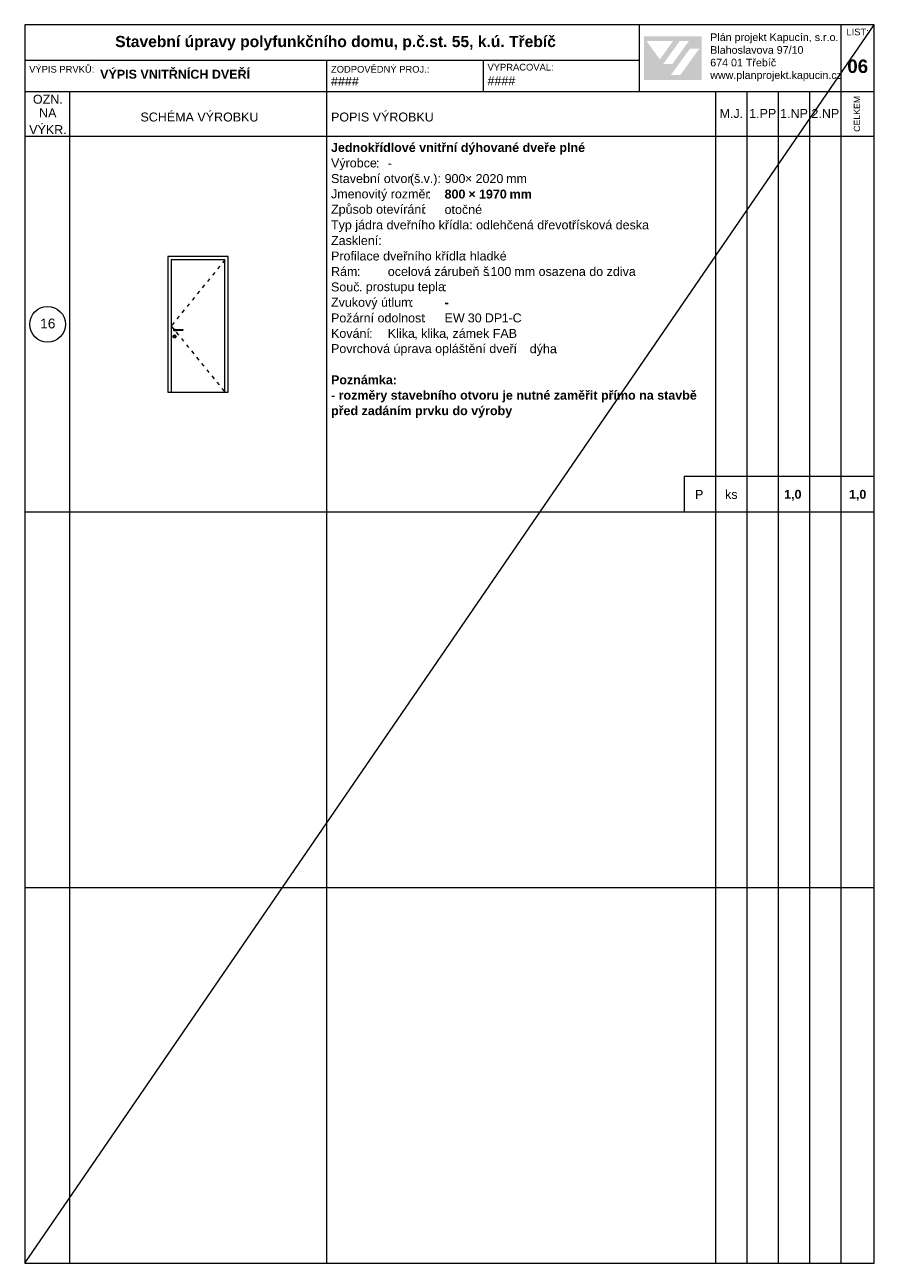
# Model space of a CAD drawing. Header units: millimetres. Extents: x 15381 to 191117, y -190522 to 367005.
# Tile 68 of 71: x 172117 to 191117, y 266604 to 294304. Entities that reach past the tile are written whole.
import ezdxf

# ---------------------------------------------------------------- set-up
doc = ezdxf.new("R2010")
doc.units = ezdxf.units.MM
doc.header["$MEASUREMENT"] = 0
doc.linetypes.add('Astupňová_čárkovaná', pattern=[180, 80, -100])
doc.styles.add('GENEROVANÝ_STYL_1', font='txt')
doc.styles.add('GENEROVANÝ_STYL_2', font='txt')

msp = doc.modelspace()

# ---------------------------------------------------------------- hatches: boundary and pattern name
at = {"linetype": 'Continuous', "lineweight": 13}
h = msp.add_hatch(color=7, dxfattribs=at)
h.paths.add_polyline_path([(185965.1, 293072.5), (187255.5, 293072.5), (187255.5, 294046), (185965.1, 294046)])
h.paths.add_polyline_path([(186024.4, 293943), (186619.5, 293942), (186322.2, 293530.8)], flags=0)
h.paths.add_polyline_path([(186394.9, 293426.1), (186768.7, 293943.6), (186974.3, 293943.6), (186600.4, 293425)], flags=0)
h.paths.add_polyline_path([(186781.2, 293182.3), (186571.6, 293182.3), (186994.1, 293767.9), (187203.6, 293767.9)], flags=0)

# ---------------------------------------------------------------- linework, layer by layer
at = {"color": 7, "linetype": 'Continuous', "lineweight": 20}
for p, q in [((191117.4, 294304.5), (172117.4, 294304.5)), ((172117.4, 294304.5), (172117.4, 266604.5)), ((185867.4, 292804.5), (185867.4, 294304.5)), ((190367.4, 294304.5), (190367.4, 292804.5)), ((191117.4, 266604.5), (191117.4, 294304.5)), ((185867.4, 293504.5), (172117.4, 293504.5)), ((178867.4, 293504.5), (178867.4, 292804.5)), ((182367.4, 293504.5), (182367.4, 292804.5)), ((191117.4, 292804.5), (172117.4, 292804.5)), ((173117.4, 292804.5), (173117.4, 291804.5)), ((178867.4, 292804.5), (178867.4, 291804.5)), ((187567.4, 292804.5), (187567.4, 291804.5)), ((188267.4, 292804.5), (188267.4, 291804.5)), ((188967.4, 292804.5), (188967.4, 291804.5)), ((189667.4, 292804.5), (189667.4, 291804.5)), ((190367.4, 292804.5), (190367.4, 291804.5)), ((188867.4, 291804.5), (172117.4, 291804.5)), ((173117.4, 291804.5), (173117.4, 283404.5)), ((178867.4, 291804.5), (178867.4, 266604.5)), ((187567.4, 291804.5), (187567.4, 266604.5)), ((188267.4, 291804.5), (188267.4, 266604.5)), ((191117.4, 291804.5), (188867.4, 291804.5)), ((188967.4, 291804.5), (188967.4, 266604.5)), ((189667.4, 291804.5), (189667.4, 266604.5)), ((190367.4, 291804.5), (190367.4, 266604.5)), ((176667.4, 289119.5), (175317.4, 289119.5)), ((175317.4, 289119.5), (175317.4, 286089.5)), ((176592.4, 289044.5), (175392.4, 289044.5)), ((175392.4, 289044.5), (175392.4, 286089.5)), ((176592.4, 286089.5), (176592.4, 289044.5)), ((176667.4, 286089.5), (176667.4, 289119.5)), ((175434.4, 287333.7), (175438.8, 287350.2)), ((175438.8, 287317.2), (175434.4, 287333.7)), ((175437.4, 287333.7), (175441.4, 287348.7)), ((175441.4, 287318.7), (175437.4, 287333.7)), ((175438.8, 287350.2), (175450.9, 287362.3)), ((175450.9, 287305.2), (175438.8, 287317.2)), ((175441.4, 287348.7), (175452.4, 287359.7)), ((175452.4, 287307.8), (175441.4, 287318.7)), ((175447.9, 287476.2), (175450.5, 287486)), ((175450.5, 287466.5), (175447.9, 287476.2)), ((175449.4, 287476.2), (175451.8, 287485.2)), ((175451.8, 287467.2), (175449.4, 287476.2)), ((175450.5, 287486), (175457.7, 287493.1)), ((175457.7, 287459.4), (175450.5, 287466.5)), ((175450.9, 287362.3), (175467.4, 287366.7)), ((175467.4, 287300.7), (175450.9, 287305.2)), ((175451.8, 287485.2), (175458.4, 287491.8)), ((175458.4, 287460.7), (175451.8, 287467.2)), ((175452.4, 287476.2), (175454.4, 287483.7)), ((175454.4, 287468.7), (175452.4, 287476.2)), ((175452.4, 287359.7), (175467.4, 287363.7)), ((175467.4, 287303.7), (175452.4, 287307.8)), ((175454.4, 287483.7), (175459.9, 287489.2)), ((175459.9, 287463.3), (175454.4, 287468.7)), ((175455.4, 287347.2), (175457, 287353.2)), ((175457, 287341.2), (175455.4, 287347.2)), ((175456.9, 287347.2), (175458.3, 287352.5)), ((175458.3, 287342), (175456.9, 287347.2)), ((175457, 287353.2), (175461.4, 287357.6)), ((175461.4, 287336.9), (175457, 287341.2)), ((175457.7, 287493.1), (175467.4, 287495.7)), ((175467.4, 287456.7), (175457.7, 287459.4)), ((175458.3, 287352.5), (175462.2, 287356.3)), ((175462.2, 287338.1), (175458.3, 287342)), ((175458.4, 287491.8), (175467.4, 287494.2)), ((175467.4, 287458.2), (175458.4, 287460.7)), ((175459.9, 287489.2), (175467.4, 287491.2)), ((175467.4, 287461.2), (175459.9, 287463.3)), ((175461.4, 287357.6), (175467.4, 287359.2)), ((175467.4, 287335.2), (175461.4, 287336.9)), ((175462.2, 287356.3), (175467.4, 287357.7)), ((175467.4, 287336.7), (175462.2, 287338.1)), ((175467.4, 287495.7), (175477.2, 287493.1)), ((175467.4, 287494.2), (175476.4, 287491.8)), ((175467.4, 287491.2), (175504.9, 287491.2)), ((175504.9, 287461.2), (175467.4, 287461.2)), ((175476.4, 287460.7), (175467.4, 287458.2)), ((175477.2, 287459.4), (175467.4, 287456.7)), ((175467.4, 287366.7), (175483.9, 287362.3)), ((175467.4, 287363.7), (175482.4, 287359.7)), ((175467.4, 287359.2), (175473.4, 287357.6)), ((175467.4, 287357.7), (175472.7, 287356.3)), ((175472.7, 287338.1), (175467.4, 287336.7)), ((175473.4, 287336.9), (175467.4, 287335.2)), ((175482.4, 287307.8), (175467.4, 287303.7)), ((175483.9, 287305.2), (175467.4, 287300.7)), ((175472.7, 287356.3), (175476.5, 287352.5)), ((175476.5, 287342), (175472.7, 287338.1)), ((175473.4, 287357.6), (175477.8, 287353.2)), ((175477.8, 287341.2), (175473.4, 287336.9)), ((175476.4, 287491.8), (175477, 287491.2)), ((175477, 287461.2), (175476.4, 287460.7)), ((175476.5, 287352.5), (175477.9, 287347.2)), ((175477.9, 287347.2), (175476.5, 287342)), ((175477.2, 287493.1), (175479, 287491.2)), ((175479, 287461.2), (175477.2, 287459.4)), ((175477.8, 287353.2), (175479.4, 287347.2)), ((175479.4, 287347.2), (175477.8, 287341.2)), ((175482.4, 287359.7), (175493.4, 287348.7)), ((175493.4, 287318.7), (175482.4, 287307.8)), ((175483.9, 287362.3), (175496, 287350.2)), ((175496, 287317.2), (175483.9, 287305.2)), ((175493.4, 287348.7), (175497.4, 287333.7)), ((175497.4, 287333.7), (175493.4, 287318.7)), ((175496, 287350.2), (175500.4, 287333.7)), ((175500.4, 287333.7), (175496, 287317.2)), ((175504.9, 287491.2), (175525, 287490.7)), ((175525, 287461.8), (175504.9, 287461.2)), ((175525, 287490.7), (175565.1, 287489.5)), ((175565.1, 287463), (175525, 287461.8)), ((175565.1, 287489.5), (175604.7, 287488.3)), ((175604.7, 287464.2), (175565.1, 287463)), ((175604.7, 287488.3), (175643.5, 287487.1)), ((175643.5, 287465.4), (175604.7, 287464.2)), ((175643.5, 287487.1), (175655.6, 287486.7)), ((175655.6, 287465.7), (175643.5, 287465.4)), ((175655.5, 287486.7), (175655.6, 287486.7)), ((175655.5, 287465.7), (175655.6, 287465.7)), ((175655.6, 287486.7), (175655.6, 287465.7)), ((175317.4, 286089.5), (176667.4, 286089.5)), ((191117.4, 284204.5), (186867.4, 284204.5)), ((186867.4, 284204.5), (186867.4, 283404.5)), ((191117.4, 283404.5), (172117.4, 283404.5)), ((173117.4, 283404.5), (173117.4, 275004.5)), ((191117.4, 275004.5), (172117.4, 275004.5)), ((173117.4, 275004.5), (173117.4, 266604.5)), ((172117.4, 266604.5), (191117.4, 266604.5))]:
    msp.add_line(p, q, dxfattribs=at)
at = {"color": 8, "linetype": 'Continuous', "lineweight": 20}
msp.add_line((172117.4, 266604.5), (191117.4, 294304.5), dxfattribs=at)
at = {"color": 7, "linetype": 'Astupňová_čárkovaná', "lineweight": 20}
for p, q in [((176592.4, 289044.5), (175392.4, 287567)), ((175392.4, 287567), (176592.4, 286089.5))]:
    msp.add_line(p, q, dxfattribs=at)
at = {"color": 7, "linetype": 'Continuous', "lineweight": 20}
msp.add_circle((172628, 287604.5), 400, dxfattribs=at)

# ---------------------------------------------------------------- texts
at = {"color": 7, "linetype": 'Continuous', "lineweight": 20, "attachment_point": 7}
for s, insert, char_height, style in [('\\A1;{\\pql;\\fArial|b0|i0|c238|p38;LIST:}', (190495.5, 294066.5), 150, 'GENEROVANÝ_STYL_1'), ('\\A1;{\\pql;\\fArial|b1|i0|c238|p38;Stavební úpravy polyfunkčního domu, p.č.st. 55, k.ú. Třebíč}', (174139.9, 293730.1), 250, 'GENEROVANÝ_STYL_2'), ('\\A1;{\\pql;\\fArial|b0|i0|c238|p38;Plán projekt Kapucín, s.r.o.}', (187449.6, 293889.1), 171, 'GENEROVANÝ_STYL_1'), ('\\A1;{\\pql;\\fArial|b0|i0|c238|p38;Blahoslavova 97/10}', (187449.6, 293653.1), 171, 'GENEROVANÝ_STYL_1'), ('\\A1;{\\pql;\\fArial|b0|i0|c238|p38;VÝPIS PRVKŮ:}', (172216.5, 293231.8), 150, 'GENEROVANÝ_STYL_1'), ('\\A1;{\\pql;\\fArial|b1|i0|c238|p38;VÝPIS VNITŘNÍCH DVEŘÍ}', (173803.3, 293095.6), 200, 'GENEROVANÝ_STYL_2'), ('\\A1;{\\pql;\\fArial|b0|i0|c238|p38;ZODPOVĚDNÝ PROJ.:}', (178967.4, 293231.8), 150, 'GENEROVANÝ_STYL_1'), ('\\A1;{\\pql;\\fArial|b0|i0|c238|p38;VYPRACOVAL:}', (182467.4, 293279.2), 150, 'GENEROVANÝ_STYL_1'), ('\\A1;{\\pql;\\fArial|b0|i0|c238|p38;674 01 Třebíč}', (187449.6, 293370.7), 171, 'GENEROVANÝ_STYL_1'), ('\\A1;{\\pql;\\fArial|b1|i0|c238|p38;06}', (190514.7, 293222.4), 300, 'GENEROVANÝ_STYL_2'), ('\\A1;{\\pql;\\fArial|b0|i0|c238|p38;####}', (178967.4, 292940.2), 200, 'GENEROVANÝ_STYL_1'), ('\\A1;{\\pql;\\fArial|b0|i0|c238|p38;####}', (182467.4, 292952.9), 200, 'GENEROVANÝ_STYL_1'), ('\\A1;{\\pql;\\fArial|b0|i0|c238|p38;www.planprojekt.kapucin.cz}', (187449.6, 293041.9), 171, 'GENEROVANÝ_STYL_1'), ('\\A1;{\\pql;\\fArial|b0|i0|c238|p38;OZN.}', (172299.7, 292535.8), 200, 'GENEROVANÝ_STYL_1'), ('\\A1;{\\pql;\\fArial|b0|i0|c238|p38;NA}', (172437.8, 292233.4), 200, 'GENEROVANÝ_STYL_1'), ('\\A1;{\\pql;\\fArial|b0|i0|c238|p38;SCHÉMA VÝROBKU}', (174705.1, 292138.5), 200, 'GENEROVANÝ_STYL_1'), ('\\A1;{\\pql;\\fArial|b0|i0|c238|p38;POPIS VÝROBKU}', (178967.4, 292138.5), 200, 'GENEROVANÝ_STYL_1'), ('\\A1;{\\pql;\\fArial|b0|i0|c238|p38;M.J.}', (187657.7, 292218.4), 200, 'GENEROVANÝ_STYL_1'), ('\\A1;{\\pql;\\fArial|b0|i0|c238|p38;1.PP}', (188320.3, 292221.6), 200, 'GENEROVANÝ_STYL_1'), ('\\A1;{\\pql;\\fArial|b0|i0|c238|p38;1.NP}', (189012.9, 292221.6), 200, 'GENEROVANÝ_STYL_1'), ('\\A1;{\\pql;\\fArial|b0|i0|c238|p38;2.NP}', (189712.9, 292221.6), 200, 'GENEROVANÝ_STYL_1'), ('\\A1;{\\pql;\\fArial|b0|i0|c238|p38;VÝKR.}', (172216.5, 291859), 200, 'GENEROVANÝ_STYL_1'), ('\\A1;{\\pql;\\fArial|b1|i0|c238|p38;Jednokřídlové vnitřní dýhované dveře plné}', (178967.4, 291399.6), 200, 'GENEROVANÝ_STYL_2'), ('\\A1;{\\pql;\\fArial|b0|i0|c238|p38;Výrobce}', (178967.4, 291053.5), 200, 'GENEROVANÝ_STYL_1'), ('\\A1;{\\pql;\\fArial|b0|i0|c238|p38;:}', (179971.3, 291111.1), 200, 'GENEROVANÝ_STYL_1'), ('\\A1;{\\pql;\\fArial|b0|i0|c238|p38;-}', (180237.4, 291111.1), 200, 'GENEROVANÝ_STYL_1'), ('\\A1;{\\pql;\\fArial|b0|i0|c238|p38;Stavební otvor}', (178967.4, 290761.5), 200, 'GENEROVANÝ_STYL_1'), ('\\A1;{\\pql;\\fArial|b0|i0|c238|p38;^I}', (180048.1, 291111.1), 200, 'GENEROVANÝ_STYL_1'), ('\\A1;{\\pql;\\fArial|b0|i0|c238|p38;^I}', (180328.8, 291111.1), 200, 'GENEROVANÝ_STYL_1'), ('\\A1;{\\pql;\\fArial|b0|i0|c238|p38;(}', (180733.8, 290707), 200, 'GENEROVANÝ_STYL_1'), ('\\A1;{\\pql;\\fArial|b0|i0|c238|p38;š}', (180825.2, 290761.6), 200, 'GENEROVANÝ_STYL_1'), ('\\A1;{\\pql;\\fArial|b0|i0|c238|p38;^I}', (180872.4, 291111.1), 200, 'GENEROVANÝ_STYL_1'), ('\\A1;{\\pql;\\fArial|b0|i0|c238|p38;v}', (181039.2, 290764.8), 200, 'GENEROVANÝ_STYL_1'), ('\\A1;{\\pql;\\fArial|b0|i0|c238|p38;.):}', (181176.3, 290707), 200, 'GENEROVANÝ_STYL_1'), ('\\A1;{\\pql;\\fArial|b0|i0|c238|p38;900}', (181507.4, 290761.5), 200, 'GENEROVANÝ_STYL_1'), ('\\A1;{\\pql;\\fArial|b0|i0|c238|p38;× }', (181962.7, 290764.8), 200, 'GENEROVANÝ_STYL_1'), ('\\A1;{\\pql;\\fArial|b0|i0|c238|p38;2020}', (182200.4, 290761.5), 200, 'GENEROVANÝ_STYL_1'), ('\\A1;{\\pql;\\fArial|b0|i0|c238|p38; mm}', (182807.5, 290764.8), 200, 'GENEROVANÝ_STYL_1'), ('\\A1;{\\pql;\\fArial|b0|i0|c238|p38;Jmenovitý rozměr}', (178967.4, 290360.9), 200, 'GENEROVANÝ_STYL_1'), ('\\A1;{\\pql;\\fArial|b0|i0|c238|p38;.}', (180962.4, 290764.8), 200, 'GENEROVANÝ_STYL_1'), ('\\A1;{\\pql;\\fArial|b1|i0|c238|p38; }', (181421.3, 290696.2), 200, 'GENEROVANÝ_STYL_2'), ('\\A1;{\\pql;\\fArial|b1|i0|c238|p38;^I}', (181498.1, 290764.8), 200, 'GENEROVANÝ_STYL_2'), ('\\A1;{\\pql;\\fArial|b1|i0|c238|p38;800}', (181507.4, 290415.1), 200, 'GENEROVANÝ_STYL_2'), ('\\A1;{\\pql;\\fArial|b1|i0|c238|p38; × }', (181962.7, 290418.5), 200, 'GENEROVANÝ_STYL_2'), ('\\A1;{\\pql;\\fArial|b1|i0|c238|p38;1970}', (182277.2, 290415.1), 200, 'GENEROVANÝ_STYL_2'), ('\\A1;{\\pql;\\fArial|b0|i0|c238|p38;:}', (181128.8, 290418.5), 200, 'GENEROVANÝ_STYL_1'), ('\\A1;{\\pql;\\fArial|b0|i0|c238|p38;^I}', (181205.6, 290418.5), 200, 'GENEROVANÝ_STYL_1'), ('\\A1;{\\pql;\\fArial|b0|i0|c238|p38;otočné}', (181507.4, 290069), 200, 'GENEROVANÝ_STYL_1'), ('\\A1;{\\pql;\\fArial|b1|i0|c238|p38; mm}', (182884.3, 290418.5), 200, 'GENEROVANÝ_STYL_2'), ('\\A1;{\\pql;\\fArial|b0|i0|c238|p38;Způsob otevírání}', (178967.4, 290017.8), 200, 'GENEROVANÝ_STYL_1'), ('\\A1;{\\pql;\\fArial|b0|i0|c238|p38;:}', (181022.7, 290072.2), 200, 'GENEROVANÝ_STYL_1'), ('\\A1;{\\pql;\\fArial|b0|i0|c238|p38;^I}', (181099.5, 290072.2), 200, 'GENEROVANÝ_STYL_1'), ('\\A1;{\\pql;\\fArial|b0|i0|c238|p38;Typ jádra dveřního křídla: odlehčená dřevotřísková deska}', (178967.4, 289668.3), 200, 'GENEROVANÝ_STYL_1'), ('\\A1;{\\pql;\\fArial|b0|i0|c238|p38;Zasklení:}', (178967.4, 289376.5), 200, 'GENEROVANÝ_STYL_1'), ('\\A1;{\\pql;\\fArial|b0|i0|c238|p38;Profilace dveřního křídla}', (178967.4, 289030.2), 200, 'GENEROVANÝ_STYL_1'), ('\\A1;{\\pql;\\fArial|b0|i0|c238|p38;hladké}', (182072.3, 289030.2), 200, 'GENEROVANÝ_STYL_1'), ('\\A1;{\\pql;\\fArial|b0|i0|c238|p38;Rám}', (178967.4, 288683.9), 200, 'GENEROVANÝ_STYL_1'), ('\\A1;{\\pql;\\fArial|b0|i0|c238|p38;ocelová zárubeň š}', (180237.4, 288683.9), 200, 'GENEROVANÝ_STYL_1'), ('\\A1;{\\pql;\\fArial|b0|i0|c238|p38;: }', (181918.7, 289033.3), 200, 'GENEROVANÝ_STYL_1'), ('\\A1;{\\pql;\\fArial|b0|i0|c238|p38;^I}', (182876.9, 289033.3), 200, 'GENEROVANÝ_STYL_1'), ('\\A1;{\\pql;\\fArial|b0|i0|c238|p38;: }', (179545.2, 288687.1), 200, 'GENEROVANÝ_STYL_1'), ('\\A1;{\\pql;\\fArial|b0|i0|c238|p38;^I}', (179698.8, 288687.1), 200, 'GENEROVANÝ_STYL_1'), ('\\A1;{\\pql;\\fArial|b0|i0|c238|p38;.}', (182457.3, 288687.1), 200, 'GENEROVANÝ_STYL_1'), ('\\A1;{\\pql;\\fArial|b0|i0|c238|p38;100}', (182534.1, 288683.8), 200, 'GENEROVANÝ_STYL_1'), ('\\A1;{\\pql;\\fArial|b0|i0|c238|p38; mm osazena do zdiva}', (182989.4, 288683.9), 200, 'GENEROVANÝ_STYL_1'), ('\\A1;{\\pql;\\fArial|b0|i0|c238|p38;Souč}', (178967.4, 288337.5), 200, 'GENEROVANÝ_STYL_1'), ('\\A1;{\\pql;\\fArial|b0|i0|c238|p38;. }', (179590.9, 288340.8), 200, 'GENEROVANÝ_STYL_1'), ('\\A1;{\\pql;\\fArial|b0|i0|c238|p38;prostupu tepla}', (179744.5, 288286.3), 200, 'GENEROVANÝ_STYL_1'), ('\\A1;{\\pql;\\fArial|b0|i0|c238|p38;:}', (181478, 288340.8), 200, 'GENEROVANÝ_STYL_1'), ('\\A1;{\\pql;\\fArial|b0|i0|c238|p38;Zvukový útlum}', (178967.4, 287936.9), 200, 'GENEROVANÝ_STYL_1'), ('\\A1;{\\pql;\\fArial|b0|i0|c238|p38;:}', (180733.8, 287994.5), 200, 'GENEROVANÝ_STYL_1'), ('\\A1;{\\pql;\\fArial|b1|i0|c238|p38;-}', (181507.4, 287994.5), 200, 'GENEROVANÝ_STYL_2'), ('\\A1;{\\pql;\\fArial|b1|i0|c238|p38; }', (181554.8, 288272.2), 200, 'GENEROVANÝ_STYL_2'), ('\\A1;{\\pql;\\fArial|b1|i0|c238|p38;^I}', (181631.6, 288340.8), 200, 'GENEROVANÝ_STYL_2'), ('\\A1;{\\pql;\\fArial|b0|i0|c238|p38;Požární odolnost}', (178967.4, 287645), 200, 'GENEROVANÝ_STYL_1'), ('\\A1;{\\pql;\\fArial|b1|i0|c238|p38; }', (180810.6, 287925.9), 200, 'GENEROVANÝ_STYL_2'), ('\\A1;{\\pql;\\fArial|b1|i0|c238|p38;^I}', (180887.4, 287994.5), 200, 'GENEROVANÝ_STYL_2'), ('\\A1;{\\pql;\\fArial|b0|i0|c238|p38;EW }', (181507.4, 287648.2), 200, 'GENEROVANÝ_STYL_1'), ('\\A1;{\\pql;\\fArial|b0|i0|c238|p38;30}', (182026.7, 287644.8), 200, 'GENEROVANÝ_STYL_1'), ('\\A1;{\\pql;\\fArial|b0|i0|c238|p38; DP}', (182330.3, 287648.2), 200, 'GENEROVANÝ_STYL_1'), ('\\A1;{\\pql;\\fArial|b0|i0|c238|p38;1}', (182787.4, 287648.2), 200, 'GENEROVANÝ_STYL_1'), ('\\A1;{\\pql;\\fArial|b0|i0|c238|p38;C}', (183030.6, 287644.9), 200, 'GENEROVANÝ_STYL_1'), ('\\A1;{\\pql;\\fArial|b0|i0|c238|p38;16}', (172461, 287509.8), 220, 'GENEROVANÝ_STYL_1'), ('\\A1;{\\pql;\\fArial|b0|i0|c238|p38;Kování}', (178967.4, 287298.8), 200, 'GENEROVANÝ_STYL_1'), ('\\A1;{\\pql;\\fArial|b0|i0|c238|p38;:}', (181020.9, 287648.2), 200, 'GENEROVANÝ_STYL_1'), ('\\A1;{\\pql;\\fArial|b1|i0|c238|p38; }', (181097.7, 287579.6), 200, 'GENEROVANÝ_STYL_2'), ('\\A1;{\\pql;\\fArial|b1|i0|c238|p38;^I}', (181174.5, 287648.2), 200, 'GENEROVANÝ_STYL_2'), ('\\A1;{\\pql;\\fArial|b0|i0|c238|p38;zámek FAB}', (181683.8, 287298.8), 200, 'GENEROVANÝ_STYL_1'), ('\\A1;{\\pql;\\fArial|b0|i0|c238|p38;-}', (182939.2, 287648.2), 200, 'GENEROVANÝ_STYL_1'), ('\\A1;{\\pql;\\fArial|b0|i0|c238|p38;:}', (179819.5, 287301.9), 200, 'GENEROVANÝ_STYL_1'), ('\\A1;{\\pql;\\fArial|b1|i0|c238|p38;^I}', (179973.1, 287301.9), 200, 'GENEROVANÝ_STYL_2'), ('\\A1;{\\pql;\\fArial|b0|i0|c238|p38;Klika}', (180237.4, 287298.8), 200, 'GENEROVANÝ_STYL_1'), ('\\A1;{\\pql;\\fArial|b0|i0|c238|p38;, }', (180829.9, 287263.1), 200, 'GENEROVANÝ_STYL_1'), ('\\A1;{\\pql;\\fArial|b0|i0|c238|p38;klika}', (180983.5, 287298.8), 200, 'GENEROVANÝ_STYL_1'), ('\\A1;{\\pql;\\fArial|b0|i0|c238|p38;, }', (181530.2, 287263.1), 200, 'GENEROVANÝ_STYL_1'), ('\\A1;{\\pql;\\fArial|b0|i0|c238|p38;Povrchová úprava opláštění dveří}', (178967.4, 286901.2), 200, 'GENEROVANÝ_STYL_1'), ('\\A1;{\\pql;\\fArial|b1|i0|c238|p38; }', (179896.3, 287233.3), 200, 'GENEROVANÝ_STYL_2'), ('\\A1;{\\pql;\\fArial|b0|i0|c238|p38;:}', (183045.1, 286955.6), 200, 'GENEROVANÝ_STYL_1'), ('\\A1;{\\pql;\\fArial|b0|i0|c238|p38;dýha}', (183412.4, 286898), 200, 'GENEROVANÝ_STYL_1'), ('\\A1;{\\pql;\\fArial|b0|i0|c238|p38;^I}', (183121.9, 286955.6), 200, 'GENEROVANÝ_STYL_1'), ('\\A1;{\\pql;\\fArial|b1|i0|c238|p38;Poznámka:}', (178967.4, 286259.9), 200, 'GENEROVANÝ_STYL_2'), ('\\A1;{\\pql;\\fArial|b1|i0|c238|p38;- rozměry stavebního otvoru je nutné zaměřit přímo na stavbě}', (178967.4, 285859), 200, 'GENEROVANÝ_STYL_2'), ('\\A1;{\\pql;\\fArial|b1|i0|c238|p38;před zadáním prvku do výroby}', (178967.4, 285512.7), 200, 'GENEROVANÝ_STYL_2'), ('\\A1;{\\pql;\\fArial|b0|i0|c238|p38;P}', (187109, 283700.2), 200, 'GENEROVANÝ_STYL_1'), ('\\A1;{\\pql;\\fArial|b0|i0|c238|p38;ks}', (187780.3, 283697.1), 200, 'GENEROVANÝ_STYL_1'), ('\\A1;{\\pql;\\fArial|b1|i0|c238|p38;1,0}', (189102.2, 283656.9), 200, 'GENEROVANÝ_STYL_2'), ('\\A1;{\\pql;\\fArial|b1|i0|c238|p38;1,0}', (190552.2, 283656.9), 200, 'GENEROVANÝ_STYL_2')]:
    msp.add_mtext(s, dxfattribs=dict(at, insert=insert, char_height=char_height, style=style))
at = {"color": 7, "linetype": 'Continuous', "lineweight": 20, "insert": (190802.7, 291910.2), "char_height": 140, "attachment_point": 7, "rotation": 90, "style": 'GENEROVANÝ_STYL_1'}
msp.add_mtext('\\A1;{\\pql;\\fArial|b0|i0|c238|p38;CELKEM}', dxfattribs=at)

doc.saveas('drawing.dxf')
